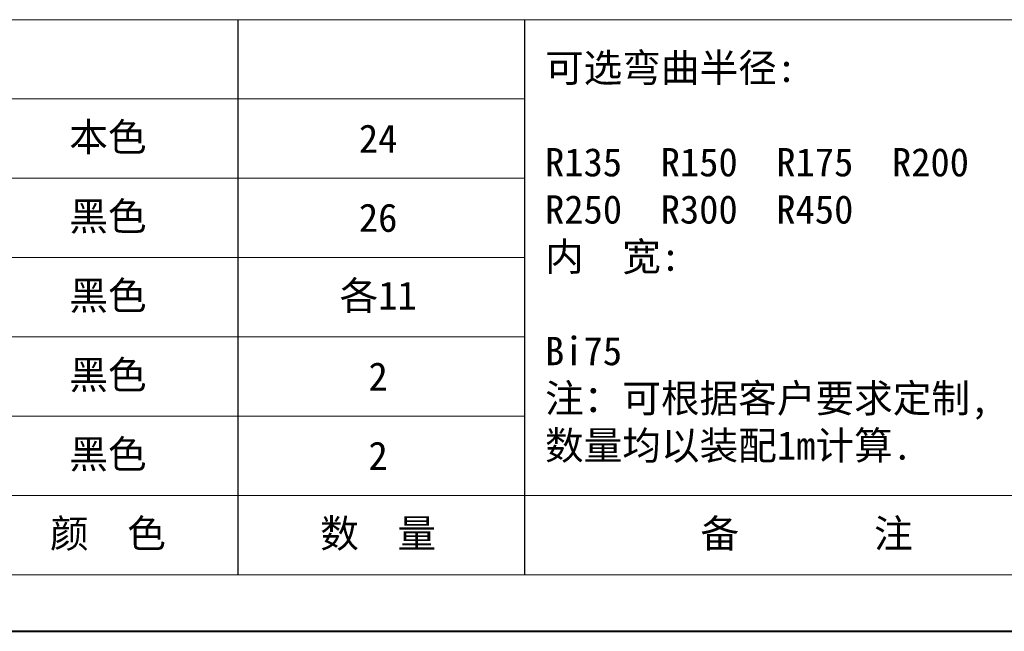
# Model space of a CAD drawing. Header units: millimetres. Extents: x -1055 to 1009, y -247 to 1211.
# Tile 5 of 51: x -337 to 90, y -247 to 18. Entities that reach past the tile are written whole.
import ezdxf

# ---------------------------------------------------------------- set-up
doc = ezdxf.new("R2010")
doc.units = ezdxf.units.MM
doc.layers.add('标注线', color=7, linetype='Continuous', lineweight=15)
doc.styles.add('样式 6', font='仿宋_GB2312.ttf')

msp = doc.modelspace()

# ---------------------------------------------------------------- linework, layer by layer
at = {"color": 7, "lineweight": 15}
for p, q in [((-932.742, 17.649), (-117.755, 17.649)), ((-932.742, -16.721), (-117.755, -16.721)), ((-932.742, -51.091), (-117.755, -51.091)), ((-932.742, -85.461), (-117.755, -85.461)), ((-932.742, -119.831), (-117.755, -119.831)), ((-932.742, -154.201), (-117.755, -154.201)), ((-932.742, -188.571), (98.359, -188.571))]:
    msp.add_line(p, q, dxfattribs=at)
at = {"color": 7}
for p, q in [((-241.936, -222.941), (-241.936, 17.649)), ((-117.755, -222.941), (-117.755, 17.649))]:
    msp.add_line(p, q, dxfattribs=at)
at = {"color": 7, "lineweight": 13}
for p, q in [((-117.755, 17.649), (982.159, 17.649)), ((-932.742, -222.941), (98.359, -222.941))]:
    msp.add_line(p, q, dxfattribs=at)
at = {"color": 7, "lineweight": 40}
msp.add_line((-1055.492, -247.492), (1006.71, -247.492), dxfattribs=at)

# ---------------------------------------------------------------- texts
at = {"layer": '标注线', "color": 7, "lineweight": 18, "char_height": 8.83801, "style": '样式 6'}
for s, insert, width, attachment_point in [('{\\H1.389x;可选弯曲半径:\\P\\PR135  R150  R175  R200\\PR250  R300  R450\\P内  宽:\\P\\PBi75\\P注：可根据客户要求定制,\\P数量均以装配1m计算.}', (-108.975, -85.786), 265.54838, 4), ('{\\H1.389x;本色}', (-298.373, -33.906), 58.92005, 5), ('{\\H1.389x;24}', (-181.29, -33.906), 58.92005, 5), ('{\\H1.389x;黑色}', (-298.373, -68.276), 58.92005, 5), ('{\\H1.389x;26}', (-181.29, -68.276), 58.92005, 5), ('{\\H1.389x;黑色}', (-298.373, -102.646), 58.92005, 5), ('{\\H1.389x;各11}', (-181.29, -102.646), 58.92005, 5), ('{\\H1.389x;黑色}', (-298.373, -137.016), 58.92005, 5), ('{\\H1.389x;2}', (-181.29, -137.016), 58.92005, 5), ('{\\H1.389x;黑色}', (-298.373, -171.386), 58.92005, 5), ('{\\H1.389x;2}', (-181.29, -171.386), 58.92005, 5), ('{\\H1.389x;颜  色}', (-298.373, -205.756), 58.92005, 5), ('{\\H1.389x;数  量}', (-181.29, -205.756), 58.92005, 5), ('{\\H1.389x;备       注}', (4.362, -205.756), 129.13134, 5), ('{\\H1.389x;备       注}', (4.362, -205.756), 129.13134, 5)]:
    msp.add_mtext(s, dxfattribs=dict(at, insert=insert, width=width, attachment_point=attachment_point))

doc.saveas('drawing.dxf')
